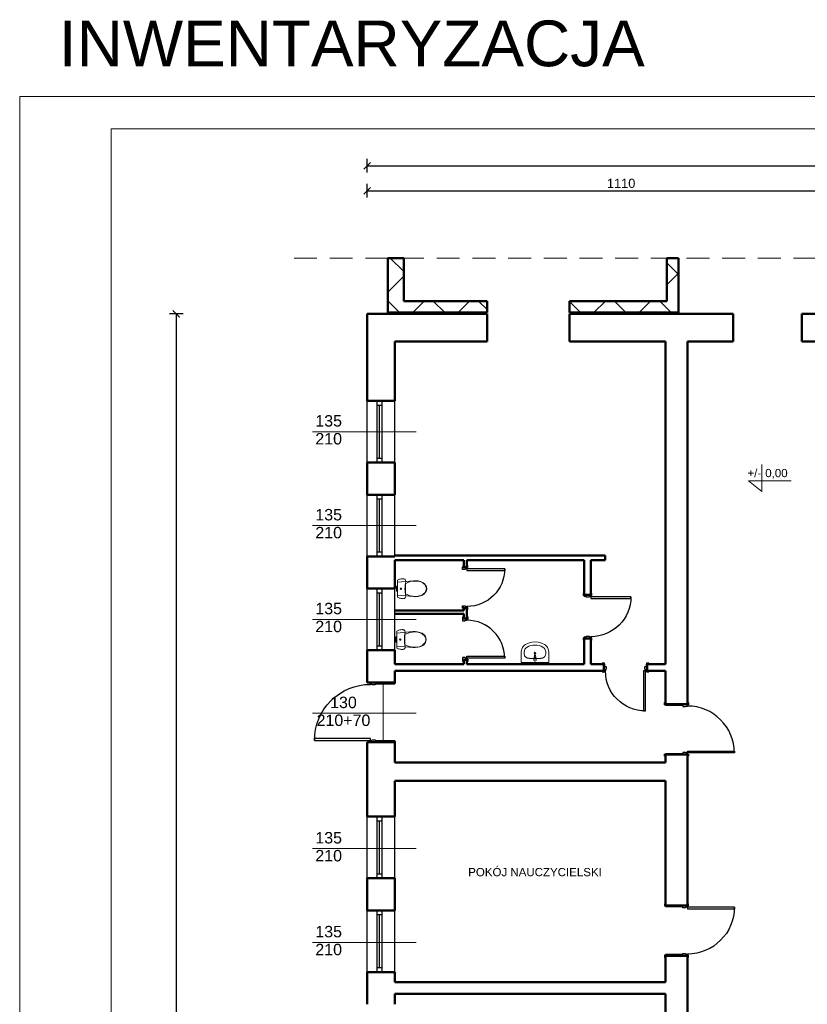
# Model space of a CAD drawing. Header units: millimetres. Extents: x -61343 to 9939, y -6894 to 7453.
# Tile 76 of 255: x -16585 to -14863, y 4344 to 6495. Entities that reach past the tile are written whole.
import ezdxf

# ---------------------------------------------------------------- set-up
doc = ezdxf.new("R2010")
doc.units = ezdxf.units.MM
doc.header["$MEASUREMENT"] = 0
doc.linetypes.add('Przerywana długa', pattern=[780, 500, -280])
for name, color, linetype in [('2D - Ogólne', 7, 'Continuous'), ('Drzwi Archicad', 7, 'Continuous'), ('Konstrukcja - Ściany zew', 7, 'Continuous'), ('Okna Archicada', 7, 'Continuous'), ('Opisy - Teksty', 7, 'Continuous')]:
    doc.layers.add(name, color=color, linetype=linetype)
for name, color, linetype, lineweight in [('A_opisy', 81, 'Continuous', 13), ('A_sanitarka', 140, 'Continuous', 13), ('A_wymiary', 253, 'Continuous', 9)]:
    doc.layers.add(name, color=color, linetype=linetype, lineweight=lineweight)
doc.styles.get("Standard").update_dxf_attribs({"font": 'arial.ttf'})
doc.styles.add('STYL_AUTOMATYCZNY_1', font='arial.ttf')
doc.dimstyles.new('1do100', dxfattribs={"dimtxt": 20, "dimasz": 15, "dimexe": 15, "dimexo": 0.625, "dimgap": 6, "dimtad": 1, "dimtxsty": 'Standard', "dimblk": 'ARCHTICK', "dimcen": 2.5, "dimadec": 0, "dimazin": 0, "dimtfac": 1, "dimtmove": 0, "dimatfit": 3, "dimldrblk": 'OBLIQUE', "dimfxl": 15, "dimfxlon": 1, "dimarcsym": 0})
pattern_1 = [(45, (0, 0), (-494.975, 494.975), []), (135, (0, 0), (494.975, 494.975), [])]

# ---------------------------------------------------------------- blocks, each defined once
blk = doc.blocks.new('Drzwi metalowe 27_3')
at = {"layer": 'Drzwi Archicad', "color": 7, "linetype": 'Continuous', "lineweight": 25}
for p, q in [((472, 0), (472, 1024)), ((472, 1024), (512, 1024)), ((512, 1024), (512, 0)), ((-587, 0), (-587, 19)), ((-587, 19), (-537, 19)), ((-537, 0), (-587, 0)), ((-512, 0), (-550, 0)), ((-550, 0), (-550, -100)), ((-537, 19), (-537, 0)), ((-512, -40), (-512, 0)), ((512, 0), (472, 0)), ((550, 0), (512, 0)), ((512, 0), (512, -40)), ((537, 19), (587, 19)), ((537, 0), (537, 19)), ((587, 0), (537, 0)), ((550, -100), (550, 0)), ((587, 19), (587, 0)), ((-550, -480), (-550, -100)), ((-550, -100), (-525, -100)), ((-550, -100), (-500, -100)), ((-525, -100), (-525, -480)), ((-500, -40), (-512, -40)), ((-500, -100), (-500, -40)), ((512, -40), (500, -40)), ((500, -40), (500, -100)), ((500, -100), (550, -100)), ((525, -480), (525, -100)), ((525, -100), (550, -100)), ((550, -100), (550, -480)), ((-587, -499), (-587, -480)), ((-587, -480), (-537, -480)), ((-537, -499), (-587, -499)), ((-525, -480), (-550, -480)), ((-537, -480), (-537, -499)), ((550, -480), (525, -480)), ((537, -480), (587, -480)), ((537, -499), (537, -480)), ((587, -499), (537, -499)), ((587, -480), (587, -499))]:
    blk.add_line(p, q, dxfattribs=at)
blk.add_arc((512, 0), 1024, 90, 180, dxfattribs=at)
blk = doc.blocks.new('Ściana_6_1', base_point=(-11072, -3900))
at = {"layer": 'Konstrukcja - Ściany zew', "color": 7, "linetype": 'Continuous', "lineweight": 50}
for p, q in [((-11552, 16793), (-11552, 16830)), ((-11172, 16793), (-11552, 16793)), ((-11072, 16793), (-11172, 16793)), ((-11072, 16793), (-11072, 16830)), ((-11552, 15693), (-11552, 15656)), ((-11172, 15693), (-11552, 15693)), ((-11072, 15693), (-11172, 15693)), ((-11072, 15693), (-11072, 15656)), ((-11552, 12400), (-11552, 12437)), ((-11172, 12400), (-11552, 12400)), ((-11072, 12400), (-11172, 12400)), ((-11072, 12400), (-11072, 12437)), ((-11552, 11300), (-11552, 11263)), ((-11172, 11300), (-11552, 11300)), ((-11072, 11300), (-11172, 11300)), ((-11072, 11300), (-11072, 11263)), ((-11552, 7330), (-11552, 7367)), ((-11172, 7330), (-11552, 7330)), ((-11072, 7330), (-11172, 7330)), ((-11072, 7330), (-11072, 7367)), ((-11552, 6230), (-11552, 6193)), ((-11172, 6230), (-11552, 6230)), ((-11072, 6230), (-11172, 6230)), ((-11072, 6230), (-11072, 6193)), ((-11552, 5644), (-11552, 5681)), ((-11172, 5644), (-11552, 5644)), ((-11072, 5644), (-11172, 5644)), ((-11072, 5644), (-11072, 5681)), ((-11552, 4544), (-11552, 4507)), ((-11172, 4544), (-11552, 4544)), ((-11072, 4544), (-11172, 4544)), ((-11072, 4544), (-11072, 4507)), ((-11552, 3075), (-11552, 3112)), ((-11172, 3075), (-11552, 3075)), ((-11072, 3075), (-11172, 3075)), ((-11072, 3075), (-11072, 3112)), ((-11552, 1975), (-11552, 1938)), ((-11172, 1975), (-11552, 1975)), ((-11072, 1975), (-11172, 1975)), ((-11072, 1975), (-11072, 1938)), ((-11552, -2363), (-11552, -2326)), ((-11172, -2363), (-11552, -2363)), ((-11072, -2363), (-11172, -2363)), ((-11072, -2363), (-11072, -2326)), ((-11552, -3463), (-11552, -3500)), ((-11172, -3463), (-11552, -3463)), ((-11072, -3463), (-11172, -3463)), ((-11072, -3463), (-11072, -3500))]:
    blk.add_line(p, q, dxfattribs=at)
at = {"layer": 'Konstrukcja - Ściany zew', "color": 7, "linetype": 'Continuous', "lineweight": 50, "flags": 128}
for points in [[(-11552, 24720), (-11552, 20040)], [(-11072, 16793), (-11072, 24720)], [(-11552, 19940), (-11552, 17670)], [(-11552, 17520), (-11552, 16793)], [(-11552, 15693), (-11552, 15520)], [(-11072, 12400), (-11072, 15693)], [(-11552, 15120), (-11552, 12400)], [(-11552, 11300), (-11552, 10720)], [(-11072, 7330), (-11072, 11300)], [(-11552, 10470), (-11552, 7330)], [(-11552, 6230), (-11552, 6100)], [(-11072, 5644), (-11072, 6230)], [(-11552, 5670), (-11552, 5644)], [(-11552, 4544), (-11552, 3252)], [(-11072, 3075), (-11072, 4544)], [(-11552, 3102), (-11552, 3075)], [(-11552, 1975), (-11552, -398)], [(-11072, -2363), (-11072, 1975)], [(-11552, -548), (-11552, -2363)], [(-11552, -3463), (-11552, -3500)], [(-11072, -3900), (-11072, -3463)], [(-11322, -3900), (-11552, -3900)]]:
    blk.add_lwpolyline(points, dxfattribs=at)
at = {"layer": 'Drzwi Archicad', "color": 21, "linetype": 'Continuous', "lineweight": 13, "true_color": 0xff9955, "zscale": 1000, "rotation": 270}
for p in [(-11072, 16243), (-11072, 6780), (-11072, 5094), (-11072, 2525), (-11072, -2913)]:
    blk.add_blockref('Drzwi metalowe 27_3', p, dxfattribs=at)
at = {"layer": 'Drzwi Archicad', "color": 21, "linetype": 'Continuous', "lineweight": 13, "true_color": 0xff9955, "xscale": -1, "zscale": 1000, "rotation": 270}
blk.add_blockref('Drzwi metalowe 27_3', (-11072, 11850), dxfattribs=at)
blk = doc.blocks.new('Prosty otwór drzwiowy_2')
at = {"layer": 'Drzwi Archicad', "color": 7, "linetype": 'Continuous', "lineweight": 50}
for p, q in [((-750, 0), (-750, -600)), ((750, 0), (750, -600))]:
    blk.add_line(p, q, dxfattribs=at)
blk = doc.blocks.new('Prosty otwór drzwiowy_3')
at = {"layer": 'Drzwi Archicad', "color": 7, "linetype": 'Continuous', "lineweight": 50}
for p, q in [((-900, 0), (-900, -600)), ((900, 0), (900, -600))]:
    blk.add_line(p, q, dxfattribs=at)
blk = doc.blocks.new('Ściana_10_1', base_point=(-7572, 24720))
at = {"layer": 'Konstrukcja - Ściany zew', "color": 7, "linetype": 'Continuous', "lineweight": 50}
for p, q in [((-15452, 24720), (-15452, 25320)), ((-13652, 24720), (-13652, 25320)), ((-10072, 24720), (-10072, 25320)), ((-8572, 24720), (-8572, 25320))]:
    blk.add_line(p, q, dxfattribs=at)
at = {"layer": 'Konstrukcja - Ściany zew', "color": 7, "linetype": 'Continuous', "lineweight": 50, "flags": 128}
for points in [[(-15452, 25320), (-17472, 25320)], [(-10072, 25320), (-13652, 25320)], [(-7572, 25320), (-8572, 25320)], [(-17472, 24720), (-15452, 24720)], [(-13652, 24720), (-11552, 24720)], [(-11072, 24720), (-10072, 24720)], [(-8572, 24720), (-7572, 24720)]]:
    blk.add_lwpolyline(points, dxfattribs=at)
at = {"layer": 'Drzwi Archicad', "color": 21, "linetype": 'Continuous', "lineweight": 13, "true_color": 0xff9955, "zscale": 1000, "rotation": 180}
for name, p in [('Prosty otwór drzwiowy_3', (-14552, 24720)), ('Prosty otwór drzwiowy_2', (-9322, 24720))]:
    blk.add_blockref(name, p, dxfattribs=at)
blk = doc.blocks.new('Ściana_28_1', base_point=(-11072, 10470))
at = {"layer": 'Konstrukcja - Ściany zew', "color": 7, "linetype": 'Continuous', "lineweight": 50, "flags": 128}
for points in [[(-11552, 10720), (-17472, 10720)], [(-17472, 10470), (-11552, 10470)]]:
    blk.add_lwpolyline(points, dxfattribs=at)
blk = doc.blocks.new('Ściana_29_1', base_point=(-11072, 15120))
at = {"layer": 'Konstrukcja - Ściany zew', "color": 7, "linetype": 'Continuous', "lineweight": 50, "flags": 128}
for points in [[(-11552, 15520), (-17472, 15520)], [(-17472, 15120), (-11552, 15120)]]:
    blk.add_lwpolyline(points, dxfattribs=at)
blk = doc.blocks.new('Drzwi metalowe 27_10')
at = {"layer": 'Drzwi Archicad', "color": 7, "linetype": 'Continuous', "lineweight": 25}
for p, q in [((397, 0), (397, 874)), ((397, 874), (437, 874)), ((437, 874), (437, 0)), ((-512, 0), (-512, 19)), ((-512, 19), (-462, 19)), ((-462, 0), (-512, 0)), ((-437, 0), (-475, 0)), ((-475, 0), (-475, -100)), ((-462, 19), (-462, 0)), ((-437, -40), (-437, 0)), ((437, 0), (397, 0)), ((475, 0), (437, 0)), ((437, 0), (437, -40)), ((462, 19), (512, 19)), ((462, 0), (462, 19)), ((512, 0), (462, 0)), ((475, -100), (475, 0)), ((512, 19), (512, 0)), ((-512, -169), (-512, -150)), ((-512, -150), (-462, -150)), ((-462, -169), (-512, -169)), ((-475, -150), (-475, -100)), ((-475, -100), (-450, -100)), ((-475, -100), (-425, -100)), ((-450, -150), (-475, -150)), ((-462, -150), (-462, -169)), ((-450, -100), (-450, -150)), ((-425, -40), (-437, -40)), ((-425, -100), (-425, -40)), ((437, -40), (425, -40)), ((425, -40), (425, -100)), ((425, -100), (475, -100)), ((450, -150), (450, -100)), ((450, -100), (475, -100)), ((475, -150), (450, -150)), ((462, -150), (512, -150)), ((462, -169), (462, -150)), ((512, -169), (462, -169)), ((475, -100), (475, -150)), ((512, -150), (512, -169))]:
    blk.add_line(p, q, dxfattribs=at)
at = {"layer": 'Drzwi Archicad', "color": 7, "linetype": 'Continuous', "lineweight": 50}
for p, q in [((-475, 0), (-512, 0)), ((-475, 0), (-512, 0)), ((-475, 0), (-475, -100)), ((-475, 0), (-475, -100)), ((475, 0), (475, -100)), ((475, 0), (475, -100)), ((475, 0), (512, 0)), ((475, 0), (512, 0)), ((-475, -150), (-512, -150)), ((-475, -150), (-512, -150)), ((-475, -100), (-475, -150)), ((-475, -100), (-475, -150)), ((475, -100), (475, -150)), ((475, -100), (475, -150)), ((475, -150), (512, -150)), ((475, -150), (512, -150))]:
    blk.add_line(p, q, dxfattribs=at)
at = {"layer": 'Drzwi Archicad', "color": 7, "linetype": 'Continuous', "lineweight": 25}
blk.add_arc((437, 0), 874, 90, 180, dxfattribs=at)
blk = doc.blocks.new('Ściana_30_1', base_point=(-17472, 17520))
at = {"layer": 'Konstrukcja - Ściany zew', "color": 7, "linetype": 'Continuous', "lineweight": 50}
for p, q in [((-12902, 17670), (-12939, 17670)), ((-12902, 17620), (-12902, 17670)), ((-11952, 17670), (-11915, 17670)), ((-11952, 17620), (-11952, 17670)), ((-12902, 17520), (-12939, 17520)), ((-12902, 17520), (-12902, 17620)), ((-11952, 17520), (-11952, 17620)), ((-11952, 17520), (-11915, 17520))]:
    blk.add_line(p, q, dxfattribs=at)
at = {"layer": 'Konstrukcja - Ściany zew', "color": 7, "linetype": 'Continuous', "lineweight": 50, "flags": 128}
for points in [[(-15962, 17670), (-17472, 17670)], [(-13333, 17670), (-15892, 17670)], [(-12902, 17670), (-13183, 17670)], [(-11552, 17670), (-11952, 17670)], [(-17472, 17520), (-12902, 17520)], [(-11952, 17520), (-11552, 17520)]]:
    blk.add_lwpolyline(points, dxfattribs=at)
at = {"layer": 'Drzwi Archicad', "color": 21, "linetype": 'Continuous', "lineweight": 13, "true_color": 0xff9955, "xscale": -1, "zscale": 1000, "rotation": 180}
blk.add_blockref('Drzwi metalowe 27_10', (-12427, 17520), dxfattribs=at)
blk = doc.blocks.new('Prosty otwór drzwiowy_8')
at = {"layer": 'Drzwi Archicad', "color": 7, "linetype": 'Continuous', "lineweight": 50}
for p, q in [((-900, 0), (-900, -250)), ((900, 0), (900, -250))]:
    blk.add_line(p, q, dxfattribs=at)
blk = doc.blocks.new('Ściana_74_1', base_point=(-11272, 25600))
at = {"layer": 'Konstrukcja - Ściany zew', "color": 7, "linetype": 'Continuous', "lineweight": 50}
for p, q in [((-15452, 25350), (-15452, 25600)), ((-13652, 25350), (-13652, 25600))]:
    blk.add_line(p, q, dxfattribs=at)
at = {"layer": 'Konstrukcja - Ściany zew', "color": 7, "linetype": 'Continuous', "lineweight": 50, "flags": 128}
for points in [[(-17622, 25600), (-17622, 25350)], [(-15452, 25600), (-17272, 25600)], [(-11522, 25600), (-13652, 25600)], [(-11272, 25350), (-11272, 25600)], [(-17622, 25350), (-15452, 25350)], [(-13652, 25350), (-11272, 25350)]]:
    blk.add_lwpolyline(points, dxfattribs=at)
at = {"layer": 'Drzwi Archicad', "color": 21, "linetype": 'Continuous', "lineweight": 13, "true_color": 0xff9955, "xscale": -1, "zscale": 1000, "rotation": 180}
blk.add_blockref('Prosty otwór drzwiowy_8', (-14552, 25350), dxfattribs=at)
blk = doc.blocks.new('Ściana_76_1', base_point=(-17272, 25600))
at = {"layer": 'Konstrukcja - Ściany zew', "color": 7, "linetype": 'Continuous', "lineweight": 50, "flags": 128}
for points in [[(-17272, 26540), (-17622, 26540)], [(-17622, 26540), (-17622, 25600)], [(-17272, 25600), (-17272, 26540)]]:
    blk.add_lwpolyline(points, dxfattribs=at)
blk = doc.blocks.new('Ściana_77_1', base_point=(-11522, 26540))
at = {"layer": 'Konstrukcja - Ściany zew', "color": 7, "linetype": 'Continuous', "lineweight": 50, "flags": 128}
for points in [[(-11522, 26540), (-11522, 25600)], [(-11272, 26540), (-11522, 26540)], [(-11272, 25600), (-11272, 26540)]]:
    blk.add_lwpolyline(points, dxfattribs=at)
blk = doc.blocks.new('Prosty otwór drzwiowy_9')
at = {"layer": 'Drzwi Archicad', "color": 7, "linetype": 'Continuous', "lineweight": 50}
for p, q in [((-660, 0), (-660, -100)), ((660, 0), (660, -100))]:
    blk.add_line(p, q, dxfattribs=at)
blk = doc.blocks.new('Ściana_110_1', base_point=(-17472, 19940))
at = {"layer": 'Konstrukcja - Ściany zew', "color": 7, "linetype": 'Continuous', "lineweight": 50}
for p, q in [((-12872, 19940), (-12872, 20040)), ((-11552, 19940), (-11552, 20040))]:
    blk.add_line(p, q, dxfattribs=at)
at = {"layer": 'Konstrukcja - Ściany zew', "color": 7, "linetype": 'Continuous', "lineweight": 50, "flags": 128}
for points in [[(-12872, 20040), (-17472, 20040)], [(-17472, 19940), (-15962, 19940)], [(-15892, 19940), (-13333, 19940)], [(-13183, 19940), (-12872, 19940)]]:
    blk.add_lwpolyline(points, dxfattribs=at)
at = {"layer": 'Drzwi Archicad', "color": 21, "linetype": 'Continuous', "lineweight": 13, "true_color": 0xff9955, "xscale": -1, "zscale": 1000, "rotation": 180}
blk.add_blockref('Prosty otwór drzwiowy_9', (-12212, 19940), dxfattribs=at)
blk = doc.blocks.new('Ściana_111_1', base_point=(-17472, 18770))
at = {"layer": 'Konstrukcja - Ściany zew', "color": 7, "linetype": 'Continuous', "lineweight": 50, "flags": 128}
for points in [[(-15962, 18840), (-17472, 18840)], [(-17472, 18770), (-15962, 18770)]]:
    blk.add_lwpolyline(points, dxfattribs=at)
blk = doc.blocks.new('Drzwi metalowe 27_21')
at = {"layer": 'Drzwi Archicad', "color": 7, "linetype": 'Continuous', "lineweight": 25}
for p, q in [((372, 0), (372, 824)), ((372, 824), (412, 824)), ((412, 824), (412, 0)), ((-487, 0), (-487, 19)), ((-487, 19), (-437, 19)), ((-437, 0), (-487, 0)), ((-412, 0), (-450, 0)), ((-450, 0), (-450, -100)), ((-437, 19), (-437, 0)), ((-412, -40), (-412, 0)), ((412, 0), (372, 0)), ((450, 0), (412, 0)), ((412, 0), (412, -40)), ((437, 19), (487, 19)), ((437, 0), (437, 19)), ((487, 0), (437, 0)), ((450, -100), (450, 0)), ((487, 19), (487, 0)), ((-487, -89), (-487, -70)), ((-487, -70), (-437, -70)), ((-437, -89), (-487, -89)), ((-450, -100), (-400, -100)), ((-437, -70), (-437, -89)), ((-400, -40), (-412, -40)), ((-400, -100), (-400, -40)), ((412, -40), (400, -40)), ((400, -40), (400, -100)), ((400, -100), (450, -100)), ((437, -70), (487, -70)), ((437, -89), (437, -70)), ((487, -89), (437, -89)), ((487, -70), (487, -89))]:
    blk.add_line(p, q, dxfattribs=at)
at = {"layer": 'Drzwi Archicad', "color": 7, "linetype": 'Continuous', "lineweight": 50}
for p, q in [((-450, 0), (-487, 0)), ((-450, 0), (-487, 0)), ((-450, 0), (-450, -70)), ((-450, 0), (-450, -70)), ((450, 0), (450, -70)), ((450, 0), (450, -70)), ((450, 0), (487, 0)), ((450, 0), (487, 0)), ((-450, -70), (-487, -70)), ((-450, -70), (-487, -70)), ((450, -70), (487, -70)), ((450, -70), (487, -70))]:
    blk.add_line(p, q, dxfattribs=at)
at = {"layer": 'Drzwi Archicad', "color": 7, "linetype": 'Continuous', "lineweight": 25}
blk.add_arc((412, 0), 824, 90, 180, dxfattribs=at)
blk = doc.blocks.new('Ściana_112_1', base_point=(-15962, 19940))
at = {"layer": 'Konstrukcja - Ściany zew', "color": 7, "linetype": 'Continuous', "lineweight": 50}
for p, q in [((-15962, 19790), (-15962, 19827)), ((-15892, 19790), (-15962, 19790)), ((-15892, 19790), (-15892, 19827)), ((-15962, 18890), (-15962, 18853)), ((-15892, 18890), (-15962, 18890)), ((-15892, 18890), (-15892, 18853)), ((-15962, 18665), (-15962, 18702)), ((-15892, 18665), (-15962, 18665)), ((-15892, 18665), (-15892, 18702)), ((-15962, 17765), (-15962, 17728)), ((-15892, 17765), (-15962, 17765)), ((-15892, 17765), (-15892, 17728))]:
    blk.add_line(p, q, dxfattribs=at)
at = {"layer": 'Konstrukcja - Ściany zew', "color": 7, "linetype": 'Continuous', "lineweight": 50, "flags": 128}
for points in [[(-15962, 19940), (-15962, 19790)], [(-15892, 19790), (-15892, 19940)], [(-15962, 18890), (-15962, 18840)], [(-15962, 18770), (-15962, 18665)], [(-15892, 18665), (-15892, 18890)], [(-15962, 17765), (-15962, 17670)], [(-15892, 17670), (-15892, 17765)]]:
    blk.add_lwpolyline(points, dxfattribs=at)
at = {"layer": 'Drzwi Archicad', "color": 21, "linetype": 'Continuous', "lineweight": 13, "true_color": 0xff9955, "xscale": -1, "zscale": 1000, "rotation": 270}
blk.add_blockref('Drzwi metalowe 27_21', (-15892, 19340), dxfattribs=at)
at = {"layer": 'Drzwi Archicad', "color": 21, "linetype": 'Continuous', "lineweight": 13, "true_color": 0xff9955, "zscale": 1000, "rotation": 270}
blk.add_blockref('Drzwi metalowe 27_21', (-15892, 18215), dxfattribs=at)
blk = doc.blocks.new('Ściana_113_1', base_point=(-13333, 19940))
at = {"layer": 'Konstrukcja - Ściany zew', "color": 7, "linetype": 'Continuous', "lineweight": 50}
for p, q in [((-13333, 19180), (-13333, 19217)), ((-13283, 19180), (-13333, 19180)), ((-13183, 19180), (-13283, 19180)), ((-13183, 19180), (-13183, 19217)), ((-13333, 18230), (-13333, 18193)), ((-13283, 18230), (-13333, 18230)), ((-13183, 18230), (-13283, 18230)), ((-13183, 18230), (-13183, 18193))]:
    blk.add_line(p, q, dxfattribs=at)
at = {"layer": 'Konstrukcja - Ściany zew', "color": 7, "linetype": 'Continuous', "lineweight": 50, "flags": 128}
for points in [[(-13333, 19940), (-13333, 19180)], [(-13183, 19180), (-13183, 19940)], [(-13333, 18230), (-13333, 17670)], [(-13183, 17670), (-13183, 18230)]]:
    blk.add_lwpolyline(points, dxfattribs=at)
at = {"layer": 'Drzwi Archicad', "color": 21, "linetype": 'Continuous', "lineweight": 13, "true_color": 0xff9955, "xscale": -1, "zscale": 1000, "rotation": 270}
blk.add_blockref('Drzwi metalowe 27_10', (-13183, 18705), dxfattribs=at)
blk = doc.blocks.new('_ArchTick')
at = {"color": 0, "linetype": 'ByBlock', "const_width": 0.15}
blk.add_lwpolyline([(-0.5, -0.5), (0.5, 0.5)], dxfattribs=at)
blk = doc.blocks.new('*D582')
at = {"layer": 'A_wymiary', "color": 0, "lineweight": -2, "transparency": 16777216}
for p, q in [((-16227.5, 5852.3), (-16257.5, 5852.3)), ((-16242.5, 5852.3), (-16242.5, 2520.3)), ((-16227.5, 2520.3), (-16257.5, 2520.3))]:
    blk.add_line(p, q, dxfattribs=at)
at = {"layer": 'Defpoints', "color": 0, "transparency": 16777216}
for p in [(-15825.1, 5852.3), (-16242.5, 2520.3), (-15765.1, 2520.3)]:
    blk.add_point(p, dxfattribs=at)
at = {"layer": 'A_wymiary', "color": 0, "lineweight": -2, "transparency": 16777216, "xscale": 15, "yscale": 15, "zscale": 15}
for p, rotation in [((-16242.5, 5852.3), 90), ((-16242.5, 2520.3), 270)]:
    blk.add_blockref('_ArchTick', p, dxfattribs=dict(at, rotation=rotation))
at = {"layer": 'A_wymiary', "color": 0, "transparency": 16777216, "insert": (-16258.7, 4186.3), "char_height": 20, "attachment_point": 5, "rotation": 90}
blk.add_mtext('{\\fArial|b0|i0|c238|p34;3332}', dxfattribs=at)
blk = doc.blocks.new('_Oblique')
at = {"color": 0, "linetype": 'ByBlock', "lineweight": -2}
blk.add_line((-0.5, -0.5), (0.5, 0.5), dxfattribs=at)
blk = doc.blocks.new('*D708')
at = {"layer": 'A_wymiary', "color": 0, "lineweight": -2, "transparency": 16777216}
for p, q in [((-15825.1, 6160.8), (-15825.1, 6190.8)), ((-15825.1, 6175.8), (-11913.1, 6175.8)), ((-11913.1, 6160.8), (-11913.1, 6190.8))]:
    blk.add_line(p, q, dxfattribs=at)
at = {"layer": 'Defpoints', "color": 0, "transparency": 16777216}
for p in [(-11913.1, 6175.8), (-15825.1, 5852.3), (-11913.1, 5597.3)]:
    blk.add_point(p, dxfattribs=at)
at = {"layer": 'A_wymiary', "color": 0, "lineweight": -2, "transparency": 16777216, "xscale": 15, "yscale": 15, "zscale": 15, "rotation": 180}
blk.add_blockref('_ArchTick', (-15825.1, 6175.8), dxfattribs=at)
at = {"layer": 'A_wymiary', "color": 0, "lineweight": -2, "transparency": 16777216, "xscale": 15, "yscale": 15, "zscale": 15}
blk.add_blockref('_ArchTick', (-11913.1, 6175.8), dxfattribs=at)
at = {"layer": 'A_wymiary', "color": 0, "transparency": 16777216, "insert": (-13869.1, 6192.1), "char_height": 20, "attachment_point": 5}
blk.add_mtext('3912', dxfattribs=at)
blk = doc.blocks.new('Wypełnienie_143_1', base_point=(0, 0))
at = {"layer": '2D - Ogólne', "linetype": 'Continuous', "lineweight": 0, "true_color": 0x000000}
h = blk.add_hatch(dxfattribs=at)
h.set_pattern_fill('BLOCZKI_BETONOWE_0001', color=18, style=0, pattern_type=2)
h.set_pattern_definition(pattern_1)
h.paths.add_polyline_path([(-17622, 25600), (-17622, 25350), (-15452, 25350), (-15452, 25600), (-17272, 25600), (-17272, 26540), (-17622, 26540)])
at = {"layer": '2D - Ogólne', "color": 7, "linetype": 'Continuous', "lineweight": 25, "flags": 128}
blk.add_lwpolyline([(-17622, 25600), (-17622, 26540), (-17272, 26540), (-17272, 25600), (-15452, 25600), (-15452, 25350), (-17622, 25350)], close=True, dxfattribs=at)
blk = doc.blocks.new('Wypełnienie_145_1', base_point=(0, 0))
at = {"layer": '2D - Ogólne', "linetype": 'Continuous', "lineweight": 0, "true_color": 0x000000}
h = blk.add_hatch(dxfattribs=at)
h.set_pattern_fill('BLOCZKI_BETONOWE_0001', color=18, style=0, pattern_type=2)
h.set_pattern_definition(pattern_1)
h.paths.add_polyline_path([(-11522, 25600), (-13652, 25600), (-13652, 25350), (-11272, 25350), (-11272, 25600), (-11272, 26540), (-11522, 26540)])
at = {"layer": '2D - Ogólne', "color": 7, "linetype": 'Continuous', "lineweight": 25, "flags": 128}
blk.add_lwpolyline([(-11522, 25600), (-11522, 26540), (-11272, 26540), (-11272, 25600), (-11272, 25350), (-13652, 25350), (-13652, 25600)], close=True, dxfattribs=at)
blk = doc.blocks.new('*D1182')
at = {"layer": 'A_wymiary', "color": 0, "lineweight": -2, "transparency": 16777216}
for p, q in [((-15825.1, 6106.2), (-15825.1, 6136.2)), ((-14715.1, 6106.2), (-14715.1, 6136.2)), ((-15825.1, 6121.2), (-14715.1, 6121.2))]:
    blk.add_line(p, q, dxfattribs=at)
at = {"layer": 'Defpoints', "color": 0, "transparency": 16777216}
for p in [(-14715.1, 6121.2), (-15825.1, 5852.3), (-14715.1, 5852.3)]:
    blk.add_point(p, dxfattribs=at)
at = {"layer": 'A_wymiary', "color": 0, "lineweight": -2, "transparency": 16777216, "xscale": 15, "yscale": 15, "zscale": 15, "rotation": 180}
blk.add_blockref('_ArchTick', (-15825.1, 6121.2), dxfattribs=at)
at = {"layer": 'A_wymiary', "color": 0, "lineweight": -2, "transparency": 16777216, "xscale": 15, "yscale": 15, "zscale": 15}
blk.add_blockref('_ArchTick', (-14715.1, 6121.2), dxfattribs=at)
at = {"layer": 'A_wymiary', "color": 0, "transparency": 16777216, "insert": (-15270.1, 6137.4), "char_height": 20, "attachment_point": 5}
blk.add_mtext('1110', dxfattribs=at)
blk = doc.blocks.new('Umywalka 27')
for p, q in [((-235, -183), (-235, -229)), ((119, -92), (-119, -92)), ((-14, -97), (-14, -82)), ((-14, -82), (14, -82)), ((14, -82), (14, -97)), ((235, -183), (235, -229))]:
    blk.add_line(p, q)
at = {"flags": 128}
for points in [[(-300, 0), (-300, -229), (-297, -263), (-289, -295), (-274, -326), (-256, -353), (-232, -377), (-205, -396), (-140, -426), (-71, -444), (0, -450), (71, -444), (140, -426), (205, -396), (232, -377), (256, -353), (274, -326), (289, -295), (297, -263), (300, -229), (300, 0)], [(-64, 0), (-37, 0), (-37, 20), (-64, 20)], [(37, 0), (64, 0), (64, 20), (37, 20)]]:
    blk.add_lwpolyline(points, close=True, dxfattribs=at)
blk.add_lwpolyline([(-25, -57), (-21, -99, 0.12102), (-18, -109), (-11, -162, 0.882566), (11, -162), (18, -109, 0.12102), (21, -99), (25, -57, 1)], format="xyb", close=True, dxfattribs=at)
blk.add_circle((0, -207), 17.5)
for radius, start, end in [(21.1, 212.771, 327.229), (13.6, 180, 0)]:
    blk.add_arc((0, -97), radius, start, end)
for centre, major_axis, ratio, start_param, end_param in [((-119, -183), (116, 0), 0.783646, 1.570796, 3.141593), ((119, -183), (116, 0), 0.783646, 0, 1.570796), ((-119, -229), (0, 121), 0.956522, 1.570796, 2.644618), ((0, 0), (0, 382), 0.956522, 2.644618, 3.638567), ((119, -229), (0, 121), 0.956522, 3.638567, 4.712389)]:
    blk.add_ellipse(centre, major_axis=major_axis, ratio=ratio, start_param=start_param, end_param=end_param)
blk = doc.blocks.new('WC 27')
for p, q in [((-57, 20), (-40, 20)), ((-57, 0), (-57, 20)), ((-40, 20), (-16, 20)), ((-16, 20), (-11, 20)), ((-16, 0), (-16, 20)), ((-11, 20), (0, 20)), ((0, 20), (11, 20)), ((0, 0), (11, 0)), ((11, 20), (16, 20)), ((11, 0), (16, 0)), ((16, 0), (16, 20)), ((16, 20), (40, 20)), ((16, 0), (40, 0)), ((40, 20), (57, 20)), ((40, 0), (57, 0)), ((57, 0), (57, 20)), ((0, -173), (-109, -173)), ((-57, 0), (-40, 0)), ((-40, 0), (-16, 0)), ((-16, 0), (-11, 0)), ((-11, 0), (0, 0)), ((109, -173), (0, -173))]:
    blk.add_line(p, q)
at = {"flags": 128}
for points in [[(-187, 0), (-194, -15), (-200, -31), (-205, -46), (-210, -62), (-213, -79), (-216, -95), (-217, -112), (-218, -128), (-216, -140), (-212, -151), (-206, -161), (-198, -169), (-188, -175), (-178, -179), (-166, -181), (-154, -180), (-116, -173), (-78, -168), (-39, -165), (0, -164), (39, -165), (78, -168), (116, -173), (154, -180), (166, -181), (178, -179), (188, -175), (198, -169), (206, -161), (212, -151), (216, -140), (218, -128), (217, -112), (216, -95), (213, -79), (210, -62), (205, -46), (200, -31), (194, -15), (187, 0)], [(-169, -453), (-157, -503), (-138, -550), (-112, -587), (-79, -616), (-41, -634), (0, -640), (41, -634), (79, -616), (112, -587), (138, -550), (157, -503), (169, -453), (175, -402), (173, -350), (141, 0), (-141, 0), (-173, -350), (-175, -402)]]:
    blk.add_lwpolyline(points, close=True, dxfattribs=at)
for centre, major_axis, start_param, end_param in [((258, -388), (0, 426), 1.041392, 1.594412), ((-258, -388), (0, 426), 4.688771, 5.241791), ((89, -412), (0, 257), 1.515065, 2.415654), ((-89, -412), (0, 257), 3.867528, 4.768116), ((1, -493), (0, 139), 2.509088, 3.135732), ((-1, -493), (0, 139), 3.147454, 3.774097)]:
    blk.add_ellipse(centre, major_axis=major_axis, ratio=0.999377, start_param=start_param, end_param=end_param)
blk.add_ellipse((0, -75), major_axis=(15, 0), ratio=0.999724)

msp = doc.modelspace()

# ---------------------------------------------------------------- linework, layer by layer
at = {"layer": '2D - Ogólne', "color": 7, "linetype": 'Przerywana długa', "lineweight": 15, "ltscale": 0.1}
msp.add_line((-15985.046, 5974.358), (-14472.924, 5974.358), dxfattribs=at)
at = {"layer": '2D - Ogólne', "color": 7, "linetype": 'Continuous', "lineweight": 25}
msp.add_line((-15825.063, 5852.323), (-15780.063, 5852.323), dxfattribs=at)
at = {"layer": '2D - Ogólne', "color": 7, "linetype": 'Continuous', "lineweight": 15}
for p, q in [((-15944.474, 5594.9), (-15717.983, 5594.9)), ((-15944.474, 5389.92), (-15717.983, 5389.92)), ((-15944.474, 5184.94), (-15717.983, 5184.94)), ((-15790.063, 4921.96), (-15790.063, 5041.96)), ((-15944.474, 4979.96), (-15717.983, 4979.96)), ((-15944.474, 4684.24), (-15717.983, 4684.24)), ((-15944.474, 4479.26), (-15717.983, 4479.26))]:
    msp.add_line(p, q, dxfattribs=at)
at = {"layer": 'A_opisy'}
for points in [[(-16584.738, 6326.793), (-10384.738, 6326.793), (-10384.738, 2126.793), (-16584.738, 2126.793)], [(-16384.738, 6256.793), (-10454.738, 6256.793), (-10454.738, 2196.793), (-16384.738, 2196.793)]]:
    msp.add_lwpolyline(points, close=True, dxfattribs=at)
msp.add_lwpolyline([(-14962.692, 5523.57), (-14962.692, 5464.209), (-14991.621, 5487.607), (-14898.755, 5487.607)], dxfattribs=at)
at = {"layer": 'Drzwi Archicad', "color": 7, "linetype": 'Continuous', "lineweight": 50}
for p, q in [((-15825.063, 5046.96), (-15765.063, 5046.96)), ((-15818.063, 5046.96), (-15808.063, 5046.96)), ((-15818.063, 5046.96), (-15808.063, 5046.96)), ((-15808.063, 5046.96), (-15765.063, 5046.96)), ((-15765.063, 5046.96), (-15765.063, 5050.66)), ((-15765.063, 5046.96), (-15765.063, 5050.66)), ((-15825.063, 4916.96), (-15818.063, 4916.96)), ((-15818.063, 4916.96), (-15808.063, 4916.96)), ((-15818.063, 4916.96), (-15808.063, 4916.96)), ((-15808.063, 4916.96), (-15765.063, 4916.96)), ((-15808.063, 4916.96), (-15765.063, 4916.96)), ((-15765.063, 4916.96), (-15765.063, 4913.26)), ((-15765.063, 4916.96), (-15765.063, 4913.26))]:
    msp.add_line(p, q, dxfattribs=at)
at = {"layer": 'Drzwi Archicad', "color": 7, "linetype": 'Continuous', "lineweight": 25}
for p, q in [((-15818.063, 5044.46), (-15818.063, 5046.96)), ((-15818.063, 5043.16), (-15818.063, 5046.96)), ((-15818.063, 5046.96), (-15808.063, 5046.96)), ((-15814.063, 5043.16), (-15818.063, 5043.16)), ((-15814.063, 5041.96), (-15814.063, 5043.16)), ((-15808.063, 5041.96), (-15814.063, 5041.96)), ((-15765.063, 5046.96), (-15808.063, 5046.96)), ((-15808.063, 5046.96), (-15808.063, 5044.46)), ((-15808.063, 5046.96), (-15808.063, 5041.96)), ((-15808.063, 5044.46), (-15765.063, 5044.46)), ((-15763.163, 5050.66), (-15765.063, 5050.66)), ((-15765.063, 5050.66), (-15765.063, 5045.66)), ((-15765.063, 5044.46), (-15765.063, 5046.96)), ((-15765.063, 5045.66), (-15763.163, 5045.66)), ((-15763.163, 5045.66), (-15763.163, 5050.66)), ((-15818.063, 4924.76), (-15940.463, 4924.76)), ((-15940.463, 4924.76), (-15940.463, 4920.76)), ((-15940.463, 4920.76), (-15818.063, 4920.76)), ((-15818.063, 4920.76), (-15818.063, 4924.76)), ((-15818.063, 4916.96), (-15818.063, 4920.76)), ((-15818.063, 4920.76), (-15814.063, 4920.76)), ((-15818.063, 4916.96), (-15818.063, 4919.46)), ((-15808.063, 4916.96), (-15818.063, 4916.96)), ((-15814.063, 4920.76), (-15814.063, 4921.96)), ((-15814.063, 4921.96), (-15808.063, 4921.96)), ((-15808.063, 4921.96), (-15808.063, 4916.96)), ((-15765.063, 4919.46), (-15808.063, 4919.46)), ((-15808.063, 4919.46), (-15808.063, 4916.96)), ((-15808.063, 4916.96), (-15765.063, 4916.96)), ((-15765.063, 4916.96), (-15765.063, 4919.46)), ((-15765.063, 4918.26), (-15765.063, 4913.26)), ((-15763.163, 4918.26), (-15765.063, 4918.26)), ((-15765.063, 4913.26), (-15763.163, 4913.26)), ((-15763.163, 4913.26), (-15763.163, 4918.26))]:
    msp.add_line(p, q, dxfattribs=at)
at = {"layer": 'Drzwi Archicad', "color": 7, "linetype": 'Continuous', "lineweight": 25, "extrusion": (0, 0, -1)}
msp.add_ellipse((-15818.063, 4920.76), major_axis=(-86.55, 86.55), ratio=1, start_param=5.49778714, end_param=7.06858347, dxfattribs=at)
at = {"layer": 'Konstrukcja - Ściany zew', "color": 7, "linetype": 'Continuous', "lineweight": 50}
for p, q in [((-15825.063, 5662.4), (-15825.063, 5852.323)), ((-15825.063, 5662.4), (-15803.063, 5662.4)), ((-15803.063, 5662.4), (-15793.063, 5662.4)), ((-15793.063, 5662.4), (-15765.063, 5662.4)), ((-15825.063, 5457.42), (-15825.063, 5527.4)), ((-15803.063, 5527.4), (-15793.063, 5527.4)), ((-15793.063, 5527.4), (-15765.063, 5527.4)), ((-15803.063, 5457.42), (-15793.063, 5457.42)), ((-15793.063, 5457.42), (-15765.063, 5457.42)), ((-15825.063, 5252.44), (-15825.063, 5322.42)), ((-15803.063, 5322.42), (-15793.063, 5322.42)), ((-15793.063, 5322.42), (-15765.063, 5322.42)), ((-15803.063, 5252.44), (-15793.063, 5252.44)), ((-15793.063, 5252.44), (-15765.063, 5252.44)), ((-15825.063, 5117.44), (-15825.063, 5046.96)), ((-15803.063, 5117.44), (-15793.063, 5117.44)), ((-15793.063, 5117.44), (-15765.063, 5117.44)), ((-15818.063, 5046.96), (-15808.063, 5046.96)), ((-15808.063, 5046.96), (-15765.063, 5046.96)), ((-15765.063, 5046.96), (-15765.063, 5050.66)), ((-15825.063, 4754.452), (-15825.063, 4916.96)), ((-15818.063, 4916.96), (-15808.063, 4916.96)), ((-15808.063, 4916.96), (-15765.063, 4916.96)), ((-15765.063, 4916.96), (-15765.063, 4913.26)), ((-15825.063, 4754.452), (-15803.063, 4754.452)), ((-15803.063, 4754.452), (-15793.063, 4754.452)), ((-15793.063, 4754.452), (-15765.063, 4754.452)), ((-15825.063, 4549.472), (-15825.063, 4619.452)), ((-15825.063, 4619.452), (-15803.063, 4619.452)), ((-15803.063, 4619.452), (-15793.063, 4619.452)), ((-15793.063, 4619.452), (-15765.063, 4619.452)), ((-15825.063, 4549.472), (-15803.063, 4549.472)), ((-15803.063, 4549.472), (-15793.063, 4549.472)), ((-15793.063, 4549.472), (-15765.063, 4549.472)), ((-15825.063, 4344.256), (-15825.063, 4414.472)), ((-15825.063, 4414.472), (-15803.063, 4414.472)), ((-15803.063, 4414.472), (-15793.063, 4414.472)), ((-15793.063, 4414.472), (-15765.063, 4414.472))]:
    msp.add_line(p, q, dxfattribs=at)
at = {"layer": 'Konstrukcja - Ściany zew', "color": 7, "linetype": 'Continuous', "lineweight": 50, "flags": 128}
for points in [[(-15825.063, 5852.323), (-15765.063, 5852.323)], [(-15765.063, 5662.4), (-15765.063, 5792.323)], [(-15765.063, 5457.42), (-15765.063, 5527.4)], [(-15765.063, 5252.44), (-15765.063, 5314.323)], [(-15765.063, 5087.323), (-15765.063, 5117.44)], [(-15765.063, 5046.96), (-15765.063, 5072.323)], [(-15765.063, 4872.323), (-15765.063, 4916.96)], [(-15765.063, 4754.452), (-15765.063, 4832.323)], [(-15765.063, 4549.472), (-15765.063, 4619.452)], [(-15765.063, 4392.323), (-15765.063, 4414.472)], [(-15765.063, 4344.256), (-15765.063, 4367.323)]]:
    msp.add_lwpolyline(points, dxfattribs=at)
at = {"layer": 'Okna Archicada', "color": 7, "linetype": 'Continuous', "lineweight": 25}
for p, q in [((-15825.063, 5527.4), (-15825.063, 5662.4)), ((-15803.063, 5652.4), (-15803.063, 5662.4)), ((-15793.063, 5662.4), (-15793.063, 5652.4)), ((-15765.063, 5527.4), (-15765.063, 5662.4)), ((-15793.063, 5652.4), (-15803.063, 5652.4)), ((-15803.063, 5537.4), (-15803.063, 5652.4)), ((-15798.063, 5537.4), (-15798.063, 5652.4)), ((-15793.063, 5652.4), (-15793.063, 5537.4)), ((-15803.063, 5527.4), (-15803.063, 5537.4)), ((-15803.063, 5537.4), (-15793.063, 5537.4)), ((-15793.063, 5537.4), (-15793.063, 5527.4)), ((-15825.063, 5322.42), (-15825.063, 5457.42)), ((-15803.063, 5447.42), (-15803.063, 5457.42)), ((-15793.063, 5447.42), (-15803.063, 5447.42)), ((-15803.063, 5332.42), (-15803.063, 5447.42)), ((-15798.063, 5332.42), (-15798.063, 5447.42)), ((-15793.063, 5457.42), (-15793.063, 5447.42)), ((-15793.063, 5447.42), (-15793.063, 5332.42)), ((-15765.063, 5322.42), (-15765.063, 5457.42)), ((-15803.063, 5322.42), (-15803.063, 5332.42)), ((-15803.063, 5332.42), (-15793.063, 5332.42)), ((-15793.063, 5332.42), (-15793.063, 5322.42)), ((-15825.063, 5117.44), (-15825.063, 5252.44)), ((-15803.063, 5242.44), (-15803.063, 5252.44)), ((-15793.063, 5252.44), (-15793.063, 5242.44)), ((-15765.063, 5117.44), (-15765.063, 5252.44)), ((-15793.063, 5242.44), (-15803.063, 5242.44)), ((-15803.063, 5127.44), (-15803.063, 5242.44)), ((-15798.063, 5127.44), (-15798.063, 5242.44)), ((-15793.063, 5242.44), (-15793.063, 5127.44)), ((-15803.063, 5117.44), (-15803.063, 5127.44)), ((-15803.063, 5127.44), (-15793.063, 5127.44)), ((-15793.063, 5127.44), (-15793.063, 5117.44)), ((-15825.063, 4619.452), (-15825.063, 4754.452)), ((-15803.063, 4744.452), (-15803.063, 4754.452)), ((-15793.063, 4754.452), (-15793.063, 4744.452)), ((-15765.063, 4619.452), (-15765.063, 4754.452)), ((-15793.063, 4744.452), (-15803.063, 4744.452)), ((-15803.063, 4629.452), (-15803.063, 4744.452)), ((-15798.063, 4629.452), (-15798.063, 4744.452)), ((-15793.063, 4744.452), (-15793.063, 4629.452)), ((-15803.063, 4619.452), (-15803.063, 4629.452)), ((-15803.063, 4629.452), (-15793.063, 4629.452)), ((-15793.063, 4629.452), (-15793.063, 4619.452)), ((-15825.063, 4414.472), (-15825.063, 4549.472)), ((-15803.063, 4539.472), (-15803.063, 4549.472)), ((-15793.063, 4539.472), (-15803.063, 4539.472)), ((-15803.063, 4424.472), (-15803.063, 4539.472)), ((-15798.063, 4424.472), (-15798.063, 4539.472)), ((-15793.063, 4549.472), (-15793.063, 4539.472)), ((-15793.063, 4539.472), (-15793.063, 4424.472)), ((-15765.063, 4414.472), (-15765.063, 4549.472)), ((-15803.063, 4414.472), (-15803.063, 4424.472)), ((-15803.063, 4424.472), (-15793.063, 4424.472)), ((-15793.063, 4424.472), (-15793.063, 4414.472))]:
    msp.add_line(p, q, dxfattribs=at)
at = {"layer": 'Okna Archicada', "color": 7, "linetype": 'Continuous', "lineweight": 50}
for p, q in [((-15825.063, 5662.4), (-15803.063, 5662.4)), ((-15803.063, 5662.4), (-15793.063, 5662.4)), ((-15803.063, 5662.4), (-15793.063, 5662.4)), ((-15793.063, 5662.4), (-15765.063, 5662.4)), ((-15825.063, 5527.4), (-15803.063, 5527.4)), ((-15803.063, 5527.4), (-15793.063, 5527.4)), ((-15803.063, 5527.4), (-15793.063, 5527.4)), ((-15793.063, 5527.4), (-15765.063, 5527.4)), ((-15825.063, 5457.42), (-15765.063, 5457.42)), ((-15803.063, 5457.42), (-15793.063, 5457.42)), ((-15803.063, 5457.42), (-15793.063, 5457.42)), ((-15825.063, 5322.42), (-15765.063, 5322.42)), ((-15803.063, 5322.42), (-15793.063, 5322.42)), ((-15803.063, 5322.42), (-15793.063, 5322.42)), ((-15825.063, 5252.44), (-15765.063, 5252.44)), ((-15803.063, 5252.44), (-15793.063, 5252.44)), ((-15803.063, 5252.44), (-15793.063, 5252.44)), ((-15825.063, 5117.44), (-15765.063, 5117.44)), ((-15803.063, 5117.44), (-15793.063, 5117.44)), ((-15803.063, 5117.44), (-15793.063, 5117.44)), ((-15825.063, 4754.452), (-15803.063, 4754.452)), ((-15803.063, 4754.452), (-15793.063, 4754.452)), ((-15803.063, 4754.452), (-15793.063, 4754.452)), ((-15793.063, 4754.452), (-15765.063, 4754.452)), ((-15825.063, 4619.452), (-15803.063, 4619.452)), ((-15803.063, 4619.452), (-15793.063, 4619.452)), ((-15803.063, 4619.452), (-15793.063, 4619.452)), ((-15793.063, 4619.452), (-15765.063, 4619.452)), ((-15825.063, 4549.472), (-15803.063, 4549.472)), ((-15803.063, 4549.472), (-15793.063, 4549.472)), ((-15803.063, 4549.472), (-15793.063, 4549.472)), ((-15793.063, 4549.472), (-15765.063, 4549.472)), ((-15825.063, 4414.472), (-15803.063, 4414.472)), ((-15803.063, 4414.472), (-15793.063, 4414.472)), ((-15803.063, 4414.472), (-15793.063, 4414.472)), ((-15793.063, 4414.472), (-15765.063, 4414.472))]:
    msp.add_line(p, q, dxfattribs=at)

# ---------------------------------------------------------------- block references
at = {"layer": '2D - Ogólne', "color": 7, "linetype": 'Continuous', "lineweight": 15, "xscale": 0.1, "yscale": 0.1, "zscale": 0.1}
for name in ['Wypełnienie_143_1', 'Wypełnienie_145_1']:
    msp.add_blockref(name, (-14017.837, 3320.323), dxfattribs=at)
at = {"layer": 'A_sanitarka', "color": 7, "xscale": 0.1, "yscale": 0.1, "zscale": 100, "rotation": 89.99999999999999}
for p in [(-15759.009, 5252.025), (-15760.264, 5140.95)]:
    msp.add_blockref('WC 27', p, dxfattribs=at)
at = {"layer": 'A_sanitarka', "xscale": 0.1, "yscale": 0.1, "zscale": 100, "rotation": 180}
msp.add_blockref('Umywalka 27', (-15458.418, 5090.747), dxfattribs=at)
at = {"layer": 'Konstrukcja - Ściany zew', "color": 7, "lineweight": 50, "xscale": 0.1, "yscale": 0.1, "zscale": 0.1}
for name, p in [('Ściana_76_1', (-15745.063, 5880.323)), ('Ściana_77_1', (-15170.063, 5974.358)), ('Ściana_74_1', (-15145.063, 5880.323)), ('Ściana_10_1', (-14775.063, 5792.323)), ('Ściana_6_1', (-15125.063, 2930.323)), ('Ściana_110_1', (-15765.063, 5314.323)), ('Ściana_112_1', (-15614.063, 5314.323)), ('Ściana_113_1', (-15351.163, 5314.323)), ('Ściana_111_1', (-15765.063, 5197.323)), ('Ściana_30_1', (-15765.063, 5072.323)), ('Ściana_29_1', (-15125.063, 4832.323)), ('Ściana_28_1', (-15125.063, 4367.323))]:
    msp.add_blockref(name, p, dxfattribs=at)

# ---------------------------------------------------------------- texts
at = {"layer": 'A_opisy', "insert": (-16498.971, 6493.13), "char_height": 100, "attachment_point": 1, "style": 'STYL_AUTOMATYCZNY_1'}
msp.add_mtext('\\A1;INWENTARYZACJA', dxfattribs=at)
at = {"layer": 'A_opisy', "char_height": 18, "attachment_point": 1}
for s, width, heights, insert in [('+/-', 12.03374, [0], (-14994.042, 5513.623)), ('0,00', 39.475, [21.634], (-14955.062, 5513.623)), ('\\pi10.735;POKÓJ NAUCZYCIELSKI', 309.30964, [64.094], (-15615.089, 4642.032))]:
    msp.add_mtext_dynamic_manual_height_columns(s, width=width, gutter_width=12.5, heights=heights, dxfattribs=dict(at, insert=insert))
at = {"layer": 'Opisy - Teksty', "color": 7, "linetype": 'Continuous', "lineweight": 15, "char_height": 25, "attachment_point": 2, "line_spacing_factor": 0.938208, "style": 'STYL_AUTOMATYCZNY_1'}
for s, insert in [('\\A1;135\\P210', (-15909.334, 5631.184)), ('\\A1;135\\P210', (-15909.334, 5426.204)), ('\\A1;135\\P210', (-15909.334, 5221.224)), ('\\A1;130\\P210+70', (-15877.021, 5016.244)), ('\\A1;135\\P210', (-15909.334, 4720.524)), ('\\A1;135\\P210', (-15909.334, 4515.544))]:
    msp.add_mtext(s, dxfattribs=dict(at, insert=insert))

# ---------------------------------------------------------------- dimensions: what is measured, and where the dimension line sits
at = {"layer": 'A_wymiary'}
for base, p2, picture, middle in [((-11913.063, 6175.845), (-11913.063, 5597.323), '*D708', (-13869.074, 6175.845)), ((-14715.063, 6121.171), (-14715.063, 5852.323), '*D1182', (-15270.074, 6121.171))]:
    dim = msp.add_linear_dim(base=base, p1=(-15825.063, 5852.323), p2=p2, dimstyle='1do100', dxfattribs=at)
    dim.commit()
    dim.dimension.update_dxf_attribs({"geometry": picture, "text_midpoint": middle, "dimtype": 160})
dim = msp.add_linear_dim(base=(-16242.485, 2520.323), p1=(-15825.063, 5852.323), p2=(-15765.063, 2520.323), angle=270, text='{\\fArial|b0|i0|c238|p34;<>}', dimstyle='1do100', dxfattribs=at)
dim.commit()
dim.dimension.update_dxf_attribs({"geometry": '*D582', "text_midpoint": (-16242.485, 4186.313), "dimtype": 160})

doc.saveas('drawing.dxf')
